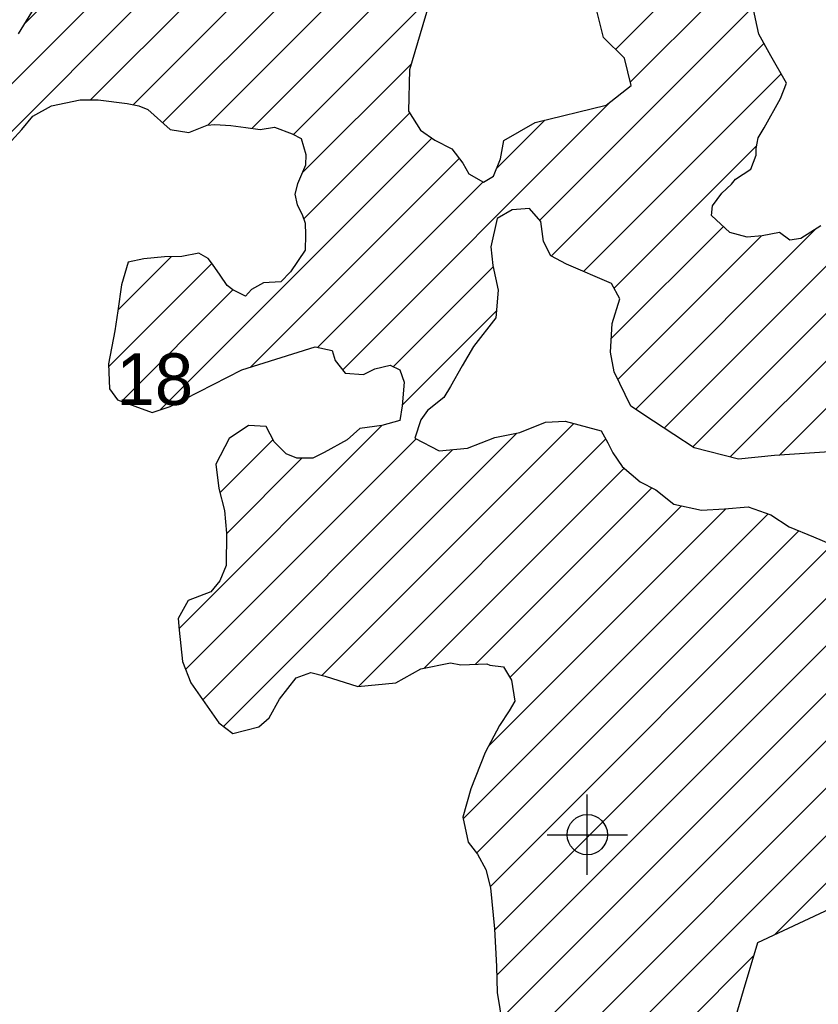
# Model space of a CAD drawing. Extents: x 192051 to 352051, y 710978 to 817615.
# Tile 64 of 85: x 285824 to 290784, y 773956 to 780068. Entities that reach past the tile are written whole.
import ezdxf
from ezdxf.enums import TextEntityAlignment as Align

# ---------------------------------------------------------------- set-up
doc = ezdxf.new("R2010")
doc.units = 0
doc.header["$LTSCALE"] = 800
doc.header["$PDMODE"] = 34
doc.header["$PDSIZE"] = 250
doc.layers.get('0').update_dxf_attribs({"linetype": 'CONTINUOUS'})
for name, color, linetype in [('SEC', 2, 'CONTINUOUS'), ('TEXT', 7, 'CONTINUOUS'), ('WETDBA', 11, 'CONTINUOUS'), ('WETFILL', 12, 'CONTINUOUS')]:
    doc.layers.add(name, color=color, linetype=linetype)

# ---------------------------------------------------------------- blocks, each defined once
blk = doc.blocks.new('*X')
at = {"color": 0}
for p, q in [((289525.1, 779883.8), (292062.5, 782421.3)), ((286712.8, 779429), (288660.5, 781376.7)), ((286992.8, 779414.4), (288628.9, 781050.5)), ((285853.7, 780043.4), (286633.3, 780823)), ((285345.9, 779240.9), (286800.3, 780695.3)), ((289616.4, 779680.5), (290624, 780688.1)), ((287267.1, 779394), (288505, 780631.9)), ((285681.2, 779281.5), (286958.1, 780558.4)), ((286265.1, 779570.7), (287202.7, 780508.3)), ((286529.6, 779540.6), (287473, 780483.9)), ((287524.1, 779356.3), (288381.1, 780213.3)), ((289053.9, 778823.3), (290377.2, 780146.6)), ((289479.9, 773650.3), (295966.9, 780137.3)), ((290512, 774387.7), (296168, 780043.7)), ((289826.7, 777533.3), (292296.9, 780003.5)), ((289125.8, 778600.5), (290446.3, 779921)), ((290004.8, 777416.7), (292499.9, 779911.8)), ((287579.2, 779116.7), (288257.2, 779794.7)), ((290237, 777354.2), (292713.1, 779830.3)), ((289325.4, 778505.5), (290552.5, 779732.5)), ((290541.3, 777363.8), (292903.2, 779725.7)), ((287830.3, 777894.3), (289494, 779558)), ((287588.7, 778831.5), (288246.1, 779488.9)), ((288787, 779145.8), (289084.9, 779443.6)), ((286699.7, 777647.8), (288384.3, 779332.5)), ((288787.1, 774136.1), (293910.4, 779259.5)), ((289515.3, 778400.6), (290401.6, 779286.9)), ((287257.9, 777911.4), (288553.8, 779207.2)), ((288815.7, 773870.1), (294058.5, 779112.9)), ((287675.8, 778034.5), (288701.9, 779060.7)), ((288924.7, 773684.5), (294167, 778926.7)), ((289497.9, 778088.5), (290194.3, 778784.9)), ((289648.2, 777649.4), (290766.6, 778767.8)), ((289078.7, 773543.7), (294277.7, 778742.7)), ((289538.8, 777834.7), (290431.2, 778727.1)), ((286435.5, 778267.7), (286764.9, 778597.1)), ((286376.5, 777914), (287017.7, 778555.2)), ((288144.4, 777913.7), (288764.9, 778534.3)), ((286456.1, 777698.9), (287148.7, 778391.5)), ((288199.7, 777674.4), (288784.2, 778258.9)), ((286814.2, 776288.9), (288075.6, 777550.3)), ((287701.5, 775997.4), (289265.4, 777561.4)), ((286854.9, 776034.9), (288286.5, 777466.5)), ((287067.7, 777131.7), (287397.6, 777461.6)), ((287090, 775680.7), (288911.2, 777501.8)), ((287927.5, 775928.8), (289463.3, 777464.5)), ((286961.2, 775846.6), (288514.6, 777399.9)), ((287108.1, 776877.5), (287577.2, 777346.6)), ((288336.8, 776043.3), (289577.4, 777284)), ((288655.1, 776067), (289750.6, 777162.4)), ((288735.1, 775557.6), (290209.4, 777031.9)), ((288868.3, 775985.5), (289933.6, 777050.8)), ((288578.9, 775106.7), (290472.5, 777000.3)), ((288662.2, 774895.3), (290662.3, 776895.5)), ((288746.6, 774685.1), (290869, 776807.4)), ((288773.3, 774417.1), (291037.4, 776681.2)), ((289749.1, 773624.7), (290384.9, 774260.5))]:
    blk.add_line(p, q, dxfattribs=at)

msp = doc.modelspace()

# ---------------------------------------------------------------- linework, layer by layer
at = {"layer": 'SEC', "color": 0}
msp.add_point((289349.4, 775009.1), dxfattribs=at)
at = {"layer": 'WETDBA', "color": 0}
for points in [[(288639.5, 781086), (288245.8, 779756.3), (288238.5, 779500.8), (288313.5, 779383.3), (288401.8, 779319.9), (288507.1, 779265.7), (288577.1, 779178), (288613.5, 779111.5), (288705.3, 779058.7), (288766.9, 779096.6), (288811.1, 779204.7), (288830.4, 779318.3), (289025.8, 779429.2), (289467.4, 779537), (289621.5, 779659), (289581, 779828.5), (289450.5, 779957.7), (289401.4, 780148.4)], [(290799.3, 778788.1), (290674.7, 778710.9), (290608.1, 778699.9), (290544, 778746.5), (290434.8, 778727.5), (290342.6, 778717.9), (290234.6, 778747.2), (290121.3, 778853.1), (290127.4, 778913.4), (290185.2, 778990.4), (290244.6, 779048.1), (290270.7, 779078), (290365.5, 779140.2), (290397.7, 779226.2), (290398.2, 779268.1), (290410, 779334.9), (290447.3, 779396.8), (290550.1, 779578.2), (290585.8, 779674.2), (290488.5, 779844.7), (290414.8, 779977.8), (290376.4, 780150.1)], [(285915, 780142.2), (285814.3, 779979.9)], [(285774.1, 779316.9), (285838.3, 779386.8), (285906.8, 779468.7), (286022.2, 779533.8), (286200.1, 779570.8), (286310.8, 779570.6), (286492.6, 779548.8), (286565, 779532.8), (286621.2, 779511.7), (286758.7, 779387.5), (286873.8, 779367.4), (286988.5, 779414.1), (287036.1, 779417.2), (287135.4, 779410.5), (287229.2, 779399.6), (287317.2, 779386.5), (287407.3, 779401.1), (287517.4, 779359.8), (287572.2, 779331.6), (287600.4, 779231.7), (287600, 779165), (287550.1, 779049.1), (287534.1, 778985.9), (287547.9, 778918.5), (287578.7, 778859.8), (287598.1, 778805.2), (287599.1, 778733.6), (287597.4, 778637), (287507.2, 778503.9), (287445.8, 778441.2), (287338.6, 778434.3), (287263.6, 778392.8), (287226.2, 778352.2), (287147.2, 778392.3), (287113.8, 778418.4), (287070.2, 778482.7), (287021.6, 778549.9), (286995.2, 778585.3), (286937.6, 778618.4), (286830.5, 778598.7), (286723.4, 778596.1), (286595.7, 778584.1), (286497.1, 778563.1), (286455.9, 778421.7), (286434.7, 778261.2), (286415.4, 778137), (286375.9, 777931.7), (286381.6, 777776.3), (286431.6, 777707.7), (286646.2, 777630.6), (286758.2, 777666.6), (287204.2, 777894.4), (287659.1, 778038.4), (287764.2, 778014), (287783, 777951.7), (287846.5, 777874.6), (287958.7, 777865.9), (288030.9, 777900.3), (288124.4, 777923.5), (288184.9, 777893.9), (288212.2, 777818.8), (288199.4, 777671.2), (288184.9, 777581), (288074.4, 777550), (287937.5, 777529.5), (287858.4, 777459.6), (287714.7, 777380.8), (287644.6, 777346.4), (287545.2, 777346.7), (287478.4, 777372.6), (287405, 777447.5), (287354.8, 777543.1), (287246.2, 777549), (287124.6, 777468.9), (287042.3, 777309.6), (287060.7, 777157.8), (287096.8, 777022.4), (287108.1, 776881.3), (287106.9, 776679.7), (287067.6, 776584.5), (287011.9, 776517.5), (286870.9, 776463.6), (286809, 776351.2), (286815, 776279.6), (286835.8, 776083.1), (286888.2, 775951.4), (287061.8, 775702.4), (287147.2, 775636.8), (287310.3, 775678.7), (287374.6, 775734.3), (287437.2, 775850.3), (287542.3, 775982.8), (287633, 776015.1), (287721.8, 775992.1), (287924.3, 775928.5), (288160.5, 775951.6), (288314.8, 776038.9), (288499.9, 776076.6), (288563.1, 776064.1), (288725.6, 776069.2), (288744.8, 776060.7), (288829.3, 776050.5), (288878.6, 775968.4), (288898.4, 775838.6), (288863.9, 775778.1), (288803.3, 775687.7), (288715.3, 775519.9), (288625.6, 775294.5), (288576.7, 775116.9), (288609.3, 774962.3), (288667.9, 774888.1), (288718.7, 774793.2), (288748.3, 774678.4), (288772.9, 774425.2), (288785.4, 774191.1), (288790.4, 774030), (288822.5, 773827.2)], [(290885.2, 777387), (290512.1, 777361.9), (290288.7, 777340.9), (290013, 777411.3), (289761, 777576.2), (289618.7, 777668.5), (289515.5, 777883.1), (289492.9, 778005), (289503.5, 778182.5), (289552.4, 778334.6), (289498.8, 778430.1), (289219.3, 778551.6), (289122.6, 778602.2), (289078.2, 778692.1), (289060.6, 778815.5), (288991.4, 778895.4), (288883.5, 778887.1), (288790.1, 778834.9), (288750.5, 778658), (288763.1, 778543.1), (288795, 778390), (288780.9, 778218.2), (288641.9, 778038.7), (288572.2, 777919.9), (288499, 777791.1), (288458.2, 777722.8), (288357.8, 777642.1), (288315.5, 777585.1), (288278.4, 777470.7), (288429.2, 777391.2), (288604.4, 777409.1), (288775.8, 777473.7), (288929.7, 777505.7), (289089, 777569.6), (289211.8, 777575.8), (289434.9, 777515.8), (289476.4, 777440.8), (289507.2, 777379.2), (289565.1, 777294.3), (289676.9, 777200.4), (289775.1, 777149.8), (289886.2, 777060.9), (290058.1, 777024.1), (290200.7, 777031.1), (290348.9, 777044.6), (290489.7, 776994.2), (290602.1, 776920.2), (290754.3, 776857.7), (290860.9, 776812.1)], [(290244.1, 773786.9), (290319.6, 774041.3), (290408.3, 774339.1), (291430.1, 774817.8)]]:
    msp.add_lwpolyline(points, dxfattribs=at)

# ---------------------------------------------------------------- block references
at = {"layer": 'WETFILL', "color": 0}
msp.add_blockref('*X', (0, 0), dxfattribs=at)
msp.add_blockref('*X', (0, 0), dxfattribs=at)
msp.add_blockref('*X', (0, 0), dxfattribs=at)
msp.add_blockref('*X', (0, 0), dxfattribs=at)
msp.add_blockref('*X', (0, 0), dxfattribs=at)
msp.add_blockref('*X', (0, 0), dxfattribs=at)
msp.add_blockref('*X', (0, 0), dxfattribs=at)
msp.add_blockref('*X', (0, 0), dxfattribs=at)
msp.add_blockref('*X', (0, 0), dxfattribs=at)
msp.add_blockref('*X', (0, 0), dxfattribs=at)
msp.add_blockref('*X', (0, 0), dxfattribs=at)
msp.add_blockref('*X', (0, 0), dxfattribs=at)
msp.add_blockref('*X', (0, 0), dxfattribs=at)
msp.add_blockref('*X', (0, 0), dxfattribs=at)
msp.add_blockref('*X', (0, 0), dxfattribs=at)
msp.add_blockref('*X', (0, 0), dxfattribs=at)
msp.add_blockref('*X', (0, 0), dxfattribs=at)
msp.add_blockref('*X', (0, 0), dxfattribs=at)
msp.add_blockref('*X', (0, 0), dxfattribs=at)
msp.add_blockref('*X', (0, 0), dxfattribs=at)
msp.add_blockref('*X', (0, 0), dxfattribs=at)
msp.add_blockref('*X', (0, 0), dxfattribs=at)
msp.add_blockref('*X', (0, 0), dxfattribs=at)
msp.add_blockref('*X', (0, 0), dxfattribs=at)
msp.add_blockref('*X', (0, 0), dxfattribs=at)
msp.add_blockref('*X', (0, 0), dxfattribs=at)
msp.add_blockref('*X', (0, 0), dxfattribs=at)
msp.add_blockref('*X', (0, 0), dxfattribs=at)
msp.add_blockref('*X', (0, 0), dxfattribs=at)
msp.add_blockref('*X', (0, 0), dxfattribs=at)
msp.add_blockref('*X', (0, 0), dxfattribs=at)
msp.add_blockref('*X', (0, 0), dxfattribs=at)
msp.add_blockref('*X', (0, 0), dxfattribs=at)
msp.add_blockref('*X', (0, 0), dxfattribs=at)
msp.add_blockref('*X', (0, 0), dxfattribs=at)
msp.add_blockref('*X', (0, 0), dxfattribs=at)
msp.add_blockref('*X', (0, 0), dxfattribs=at)
msp.add_blockref('*X', (0, 0), dxfattribs=at)
msp.add_blockref('*X', (0, 0), dxfattribs=at)
msp.add_blockref('*X', (0, 0), dxfattribs=at)
msp.add_blockref('*X', (0, 0), dxfattribs=at)
msp.add_blockref('*X', (0, 0), dxfattribs=at)
msp.add_blockref('*X', (0, 0), dxfattribs=at)
msp.add_blockref('*X', (0, 0), dxfattribs=at)
msp.add_blockref('*X', (0, 0), dxfattribs=at)
msp.add_blockref('*X', (0, 0), dxfattribs=at)
msp.add_blockref('*X', (0, 0), dxfattribs=at)
msp.add_blockref('*X', (0, 0), dxfattribs=at)
msp.add_blockref('*X', (0, 0), dxfattribs=at)
msp.add_blockref('*X', (0, 0), dxfattribs=at)
msp.add_blockref('*X', (0, 0), dxfattribs=at)
msp.add_blockref('*X', (0, 0), dxfattribs=at)
msp.add_blockref('*X', (0, 0), dxfattribs=at)
msp.add_blockref('*X', (0, 0), dxfattribs=at)
msp.add_blockref('*X', (0, 0), dxfattribs=at)
msp.add_blockref('*X', (0, 0), dxfattribs=at)
msp.add_blockref('*X', (0, 0), dxfattribs=at)
msp.add_blockref('*X', (0, 0), dxfattribs=at)
msp.add_blockref('*X', (0, 0), dxfattribs=at)
msp.add_blockref('*X', (0, 0), dxfattribs=at)
msp.add_blockref('*X', (0, 0), dxfattribs=at)
msp.add_blockref('*X', (0, 0), dxfattribs=at)
msp.add_blockref('*X', (0, 0), dxfattribs=at)
msp.add_blockref('*X', (0, 0), dxfattribs=at)
msp.add_blockref('*X', (0, 0), dxfattribs=at)
msp.add_blockref('*X', (0, 0), dxfattribs=at)
msp.add_blockref('*X', (0, 0), dxfattribs=at)
msp.add_blockref('*X', (0, 0), dxfattribs=at)
msp.add_blockref('*X', (0, 0), dxfattribs=at)
msp.add_blockref('*X', (0, 0), dxfattribs=at)
msp.add_blockref('*X', (0, 0), dxfattribs=at)
msp.add_blockref('*X', (0, 0), dxfattribs=at)
msp.add_blockref('*X', (0, 0), dxfattribs=at)
msp.add_blockref('*X', (0, 0), dxfattribs=at)
msp.add_blockref('*X', (0, 0), dxfattribs=at)
msp.add_blockref('*X', (0, 0), dxfattribs=at)
msp.add_blockref('*X', (0, 0), dxfattribs=at)
msp.add_blockref('*X', (0, 0), dxfattribs=at)
msp.add_blockref('*X', (0, 0), dxfattribs=at)
msp.add_blockref('*X', (0, 0), dxfattribs=at)
msp.add_blockref('*X', (0, 0), dxfattribs=at)
msp.add_blockref('*X', (0, 0), dxfattribs=at)
msp.add_blockref('*X', (0, 0), dxfattribs=at)
msp.add_blockref('*X', (0, 0), dxfattribs=at)
msp.add_blockref('*X', (0, 0), dxfattribs=at)
msp.add_blockref('*X', (0, 0), dxfattribs=at)
msp.add_blockref('*X', (0, 0), dxfattribs=at)
msp.add_blockref('*X', (0, 0), dxfattribs=at)
msp.add_blockref('*X', (0, 0), dxfattribs=at)
msp.add_blockref('*X', (0, 0), dxfattribs=at)
msp.add_blockref('*X', (0, 0), dxfattribs=at)
msp.add_blockref('*X', (0, 0), dxfattribs=at)
msp.add_blockref('*X', (0, 0), dxfattribs=at)
msp.add_blockref('*X', (0, 0), dxfattribs=at)
msp.add_blockref('*X', (0, 0), dxfattribs=at)
msp.add_blockref('*X', (0, 0), dxfattribs=at)
msp.add_blockref('*X', (0, 0), dxfattribs=at)
msp.add_blockref('*X', (0, 0), dxfattribs=at)
msp.add_blockref('*X', (0, 0), dxfattribs=at)
msp.add_blockref('*X', (0, 0), dxfattribs=at)

# ---------------------------------------------------------------- texts
at = {"layer": 'TEXT', "color": 0}
msp.add_text('18', height=320, dxfattribs=at).set_placement((286663.7, 777676.8), align=Align.CENTER)

doc.saveas('drawing.dxf')
